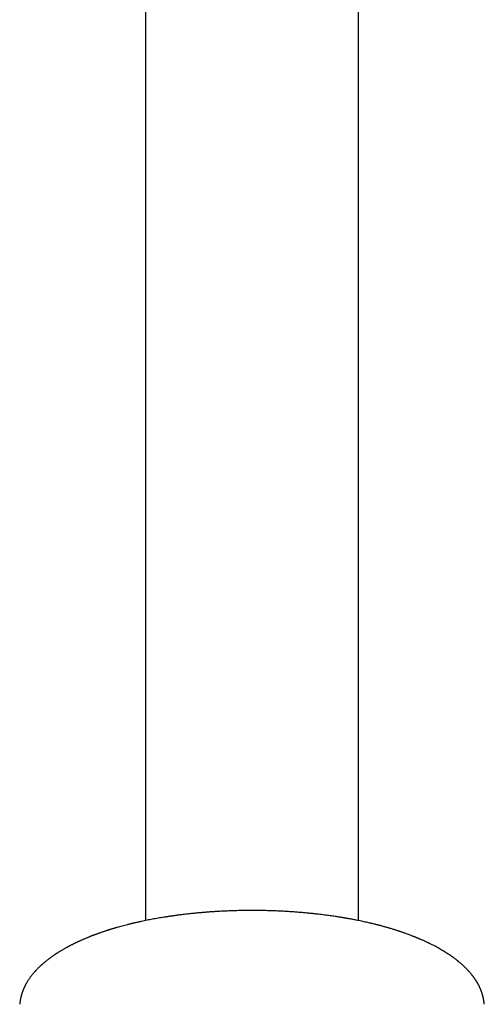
# Model space of a CAD drawing. Header units: millimetres. Extents: x 8 to 777, y 12 to 872.
# Tile 6 of 8: x 376 to 419, y 687 to 779. Entities that reach past the tile are written whole.
import ezdxf

# ---------------------------------------------------------------- set-up
doc = ezdxf.new("R2010")
doc.units = ezdxf.units.MM

msp = doc.modelspace()

# ---------------------------------------------------------------- linework, layer by layer
at = {"color": 7, "linetype": 'Continuous', "lineweight": 30}
for p, q in [((387.398, 798.064), (387.398, 694.947)), ((407.398, 694.948), (407.398, 798.064))]:
    msp.add_line(p, q, dxfattribs=at)
for points, knots in [([(397.398, 695.9), (397.204, 695.899), (396.823, 695.897), (396.264, 695.886), (395.729, 695.872), (395.217, 695.854), (394.73, 695.832), (394.275, 695.808), (393.851, 695.782), (393.458, 695.756), (393.087, 695.728), (392.737, 695.699), (392.394, 695.669), (392.062, 695.637), (391.741, 695.605), (391.447, 695.573), (391.18, 695.543), (390.94, 695.515), (390.728, 695.489), (390.542, 695.465), (390.381, 695.444), (390.244, 695.426), (390.131, 695.41), (390.039, 695.398), (389.965, 695.387), (389.909, 695.379), (389.867, 695.373), (389.83, 695.368), (389.782, 695.361), (389.717, 695.351), (389.632, 695.339), (389.528, 695.323), (389.406, 695.305), (389.272, 695.284), (388.995, 695.24), (388.589, 695.173), (388.063, 695.078), (387.554, 694.98), (387.172, 694.902), (386.91, 694.845), (386.766, 694.814), (386.623, 694.782), (386.487, 694.751), (386.366, 694.723), (386.267, 694.7), (386.194, 694.682), (386.142, 694.67), (386.099, 694.66), (386.05, 694.648), (385.986, 694.632), (385.907, 694.613), (385.813, 694.59), (385.663, 694.552), (385.464, 694.501), (385.222, 694.436), (384.983, 694.371), (384.788, 694.316), (384.634, 694.272), (384.52, 694.239), (384.414, 694.207), (384.321, 694.179), (384.246, 694.156), (384.186, 694.138), (384.139, 694.123), (384.1, 694.111), (384.06, 694.099), (384.009, 694.083), (383.93, 694.058), (383.827, 694.025), (383.708, 693.987), (383.587, 693.947), (383.47, 693.908), (383.357, 693.869), (383.248, 693.832), (383.14, 693.794), (383.032, 693.756), (382.925, 693.718), (382.818, 693.679), (382.716, 693.641), (382.626, 693.607), (382.553, 693.58), (382.496, 693.558), (382.443, 693.538), (382.385, 693.515), (382.313, 693.487), (382.227, 693.453), (382.133, 693.416), (382.037, 693.377), (381.934, 693.335), (381.828, 693.291), (381.717, 693.244), (381.607, 693.197), (381.501, 693.15), (381.399, 693.106), (381.31, 693.066), (381.233, 693.031), (381.169, 693.001), (381.113, 692.976), (381.063, 692.952), (381.011, 692.928), (380.953, 692.9), (380.885, 692.868), (380.81, 692.832), (380.73, 692.793), (380.649, 692.753), (380.561, 692.709), (380.465, 692.661), (380.365, 692.609), (380.272, 692.561), (380.197, 692.521), (380.139, 692.49), (380.096, 692.466), (380.054, 692.444), (380.001, 692.415), (379.932, 692.377), (379.845, 692.328), (379.749, 692.273), (379.644, 692.213), (379.534, 692.148), (379.433, 692.087), (379.341, 692.031), (379.259, 691.98), (379.179, 691.93), (379.105, 691.882), (379.04, 691.84), (378.986, 691.805), (378.934, 691.77), (378.877, 691.732), (378.808, 691.686), (378.733, 691.634), (378.652, 691.578), (378.57, 691.519), (378.487, 691.459), (378.394, 691.39), (378.292, 691.313), (378.182, 691.228), (378.077, 691.145), (377.98, 691.066), (377.893, 690.994), (377.817, 690.929), (377.748, 690.869), (377.689, 690.816), (377.631, 690.765), (377.572, 690.71), (377.505, 690.648), (377.433, 690.58), (377.36, 690.508), (377.289, 690.437), (377.221, 690.367), (377.159, 690.302), (377.104, 690.243), (377.052, 690.186), (376.991, 690.118), (376.919, 690.035), (376.837, 689.938), (376.754, 689.836), (376.674, 689.732), (376.598, 689.63), (376.528, 689.533), (376.465, 689.441), (376.407, 689.353), (376.35, 689.264), (376.292, 689.169), (376.242, 689.083), (376.2, 689.007), (376.165, 688.942), (376.128, 688.873), (376.095, 688.808), (376.068, 688.751), (376.047, 688.708), (376.03, 688.672), (376.015, 688.638), (375.999, 688.603), (375.981, 688.561), (375.961, 688.514), (375.942, 688.468), (375.926, 688.428), (375.911, 688.39), (375.896, 688.35), (375.879, 688.305), (375.862, 688.257), (375.844, 688.207), (375.828, 688.158), (375.811, 688.105), (375.793, 688.046), (375.774, 687.982), (375.757, 687.92), (375.742, 687.865), (375.729, 687.812), (375.711, 687.736), (375.689, 687.637), (375.671, 687.544), (375.66, 687.481), (375.655, 687.45), (375.65, 687.42), (375.643, 687.373), (375.632, 687.3), (375.619, 687.204), (375.611, 687.132), (375.607, 687.096)], [0, 0, 0, 0, 0.017713, 0.034733, 0.051058, 0.066686, 0.081616, 0.095848, 0.108626, 0.120783, 0.132318, 0.14323, 0.15352, 0.164455, 0.174585, 0.183907, 0.192423, 0.20013, 0.206899, 0.21289, 0.218104, 0.222541, 0.226199, 0.229091, 0.231471, 0.233445, 0.234592, 0.235589, 0.237066, 0.239208, 0.242015, 0.245418, 0.249463, 0.254035, 0.258629, 0.276914, 0.294617, 0.311871, 0.329216, 0.33429, 0.339376, 0.344474, 0.349491, 0.353826, 0.357372, 0.360127, 0.361738, 0.363012, 0.364737, 0.367028, 0.369884, 0.373306, 0.377294, 0.38626, 0.395227, 0.404121, 0.412943, 0.417328, 0.421694, 0.425914, 0.429577, 0.432379, 0.434699, 0.436538, 0.437895, 0.439195, 0.441186, 0.443884, 0.448502, 0.45325, 0.458034, 0.462853, 0.467185, 0.471543, 0.475926, 0.480334, 0.484765, 0.489221, 0.49368, 0.497643, 0.50059, 0.502966, 0.504901, 0.507328, 0.510428, 0.514129, 0.51834, 0.522567, 0.526767, 0.531732, 0.536658, 0.541546, 0.546396, 0.551086, 0.5553, 0.558683, 0.561663, 0.56424, 0.566416, 0.568713, 0.571542, 0.574698, 0.578329, 0.582236, 0.586172, 0.590136, 0.59513, 0.600168, 0.604969, 0.608986, 0.611583, 0.613687, 0.615665, 0.617912, 0.621829, 0.626362, 0.631511, 0.637099, 0.643016, 0.649261, 0.653651, 0.658191, 0.662854, 0.667127, 0.670816, 0.67392, 0.67648, 0.679943, 0.68396, 0.688531, 0.693473, 0.698494, 0.70359, 0.708762, 0.715974, 0.723096, 0.73008, 0.73673, 0.742651, 0.747856, 0.752627, 0.757043, 0.760661, 0.765025, 0.77014, 0.775599, 0.781292, 0.786934, 0.792481, 0.797545, 0.802039, 0.806194, 0.810744, 0.817659, 0.825056, 0.832793, 0.840585, 0.848222, 0.855237, 0.861802, 0.86805, 0.87421, 0.880728, 0.887897, 0.892116, 0.896234, 0.900872, 0.906086, 0.9094, 0.912259, 0.914658, 0.916622, 0.918832, 0.921584, 0.924828, 0.927847, 0.9304, 0.932561, 0.934969, 0.937827, 0.941052, 0.943972, 0.94708, 0.949932, 0.953511, 0.957654, 0.961284, 0.964254, 0.96719, 0.970377, 0.976941, 0.983398, 0.984931, 0.98643, 0.987893, 0.989559, 0.992469, 0.996204, 1, 1, 1, 1]), ([(419.19, 687.095), (419.188, 687.109), (419.184, 687.144), (419.178, 687.196), (419.172, 687.248), (419.163, 687.309), (419.153, 687.38), (419.14, 687.459), (419.127, 687.535), (419.114, 687.605), (419.1, 687.674), (419.084, 687.746), (419.067, 687.817), (419.049, 687.885), (419.033, 687.945), (419.017, 688.001), (419.001, 688.055), (418.983, 688.112), (418.964, 688.173), (418.944, 688.231), (418.926, 688.281), (418.91, 688.327), (418.892, 688.374), (418.871, 688.427), (418.85, 688.48), (418.83, 688.528), (418.812, 688.57), (418.79, 688.62), (418.762, 688.68), (418.73, 688.749), (418.698, 688.815), (418.664, 688.881), (418.632, 688.942), (418.601, 688.999), (418.574, 689.048), (418.549, 689.093), (418.527, 689.129), (418.51, 689.159), (418.494, 689.186), (418.475, 689.218), (418.449, 689.259), (418.417, 689.31), (418.381, 689.367), (418.343, 689.423), (418.308, 689.476), (418.273, 689.525), (418.237, 689.576), (418.2, 689.628), (418.161, 689.681), (418.123, 689.732), (418.085, 689.781), (418.04, 689.838), (417.987, 689.904), (417.925, 689.98), (417.859, 690.057), (417.789, 690.137), (417.712, 690.223), (417.629, 690.312), (417.545, 690.399), (417.47, 690.475), (417.407, 690.538), (417.353, 690.59), (417.299, 690.641), (417.24, 690.696), (417.174, 690.757), (417.1, 690.824), (417.023, 690.892), (416.948, 690.956), (416.878, 691.015), (416.813, 691.069), (416.753, 691.118), (416.699, 691.162), (416.648, 691.202), (416.596, 691.243), (416.534, 691.291), (416.459, 691.348), (416.374, 691.412), (416.286, 691.476), (416.198, 691.54), (416.109, 691.602), (415.983, 691.69), (415.819, 691.8), (415.623, 691.927), (415.433, 692.045), (415.246, 692.158), (415.051, 692.272), (414.847, 692.387), (414.666, 692.486), (414.508, 692.57), (414.377, 692.637), (414.244, 692.705), (414.128, 692.763), (414.033, 692.809), (413.958, 692.846), (413.884, 692.882), (413.804, 692.919), (413.708, 692.964), (413.596, 693.016), (413.474, 693.071), (413.355, 693.124), (413.244, 693.173), (413.14, 693.218), (413.044, 693.259), (412.956, 693.296), (412.88, 693.328), (412.814, 693.354), (412.759, 693.377), (412.708, 693.398), (412.661, 693.417), (412.613, 693.436), (412.556, 693.459), (412.484, 693.487), (412.375, 693.53), (412.234, 693.584), (412.068, 693.646), (411.906, 693.705), (411.753, 693.76), (411.616, 693.809), (411.498, 693.849), (411.4, 693.883), (411.315, 693.912), (411.242, 693.936), (411.173, 693.959), (411.094, 693.985), (410.99, 694.019), (410.864, 694.059), (410.725, 694.103), (410.58, 694.147), (410.439, 694.19), (410.3, 694.232), (410.165, 694.271), (410.022, 694.312), (409.871, 694.355), (409.714, 694.399), (409.569, 694.438), (409.446, 694.471), (409.351, 694.496), (409.277, 694.515), (409.226, 694.528), (409.184, 694.539), (409.142, 694.55), (409.085, 694.564), (409.018, 694.581), (408.859, 694.621), (408.607, 694.682), (408.299, 694.754), (408.023, 694.816), (407.78, 694.868), (407.537, 694.92), (407.3, 694.968), (407.08, 695.011), (406.879, 695.05), (406.697, 695.084), (406.533, 695.114), (406.404, 695.137), (406.308, 695.154), (406.242, 695.165), (406.189, 695.175), (406.15, 695.181), (406.123, 695.186), (406.1, 695.19), (406.064, 695.196), (406.006, 695.206), (405.923, 695.22), (405.816, 695.237), (405.689, 695.258), (405.54, 695.282), (405.37, 695.308), (405.179, 695.337), (404.965, 695.368), (404.728, 695.402), (404.473, 695.437), (404.202, 695.472), (403.915, 695.508), (403.606, 695.544), (403.276, 695.581), (402.917, 695.619), (402.528, 695.657), (402.107, 695.695), (401.661, 695.732), (401.19, 695.766), (400.694, 695.798), (400.184, 695.826), (399.661, 695.85), (399.126, 695.87), (398.569, 695.886), (397.991, 695.897), (397.598, 695.899), (397.398, 695.9)], [0, 0, 0, 0, 0.001375, 0.003352, 0.00513, 0.00673, 0.010265, 0.014213, 0.018048, 0.021516, 0.025168, 0.029186, 0.033495, 0.037192, 0.040675, 0.043923, 0.046935, 0.050278, 0.054202, 0.057875, 0.060932, 0.063451, 0.066342, 0.069854, 0.073484, 0.076532, 0.079017, 0.081661, 0.0862, 0.090893, 0.095196, 0.099412, 0.104058, 0.107572, 0.111069, 0.114139, 0.116775, 0.11854, 0.120281, 0.122496, 0.1252, 0.129058, 0.13321, 0.137218, 0.141073, 0.144646, 0.147884, 0.152183, 0.155947, 0.159637, 0.163265, 0.166946, 0.172288, 0.178077, 0.18382, 0.189964, 0.196531, 0.203587, 0.21056, 0.21689, 0.221263, 0.225378, 0.229264, 0.233514, 0.238417, 0.243941, 0.249498, 0.254873, 0.259543, 0.264043, 0.26813, 0.271736, 0.274868, 0.27813, 0.281907, 0.286962, 0.292464, 0.297936, 0.303367, 0.308756, 0.314086, 0.326156, 0.337589, 0.347698, 0.357844, 0.36824, 0.378926, 0.38997, 0.396286, 0.402781, 0.409421, 0.415763, 0.419523, 0.423109, 0.42652, 0.430154, 0.434378, 0.439964, 0.445779, 0.451205, 0.456244, 0.460896, 0.46516, 0.469053, 0.472633, 0.47523, 0.477636, 0.479852, 0.481878, 0.483766, 0.486154, 0.489226, 0.492984, 0.500133, 0.507169, 0.513853, 0.520183, 0.526162, 0.530582, 0.53453, 0.537964, 0.540884, 0.54329, 0.546159, 0.550361, 0.555588, 0.561018, 0.566641, 0.57251, 0.577411, 0.582576, 0.588003, 0.593694, 0.599648, 0.605608, 0.609859, 0.613342, 0.616058, 0.618008, 0.619038, 0.620576, 0.622667, 0.625229, 0.627864, 0.639907, 0.652403, 0.660742, 0.669271, 0.677973, 0.686271, 0.693901, 0.700743, 0.706941, 0.712495, 0.717406, 0.719922, 0.722206, 0.724027, 0.725329, 0.726112, 0.726706, 0.727694, 0.729715, 0.732501, 0.736054, 0.740372, 0.745261, 0.75086, 0.757171, 0.764192, 0.771924, 0.780365, 0.788973, 0.798211, 0.808078, 0.818574, 0.829698, 0.842181, 0.85537, 0.869261, 0.883856, 0.899153, 0.915151, 0.930878, 0.947228, 0.964199, 0.981791, 1, 1, 1, 1])]:
    msp.add_open_spline(points, degree=3, knots=knots, dxfattribs=at)

doc.saveas('drawing.dxf')
